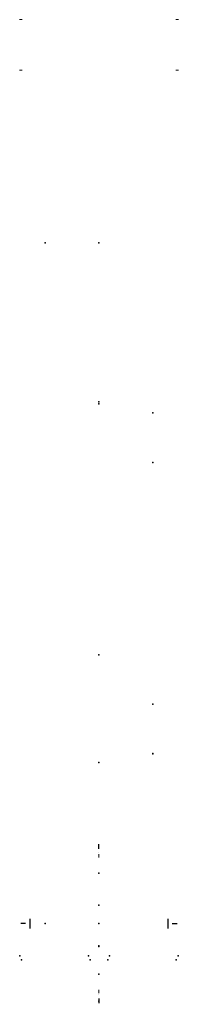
# Model space of a CAD drawing. Header units: millimetres. Extents: x -125 to 125, y -155 to 1392.
import ezdxf

# ---------------------------------------------------------------- set-up
doc = ezdxf.new("R2010")
doc.units = ezdxf.units.MM
doc.header["$LTSCALE"] = 0.5
doc.layers.get('0').update_dxf_attribs({"lineweight": 18})
for name, color, linetype in [('04___PRT_ALL_DTM_PNT_1', 7, 'Continuous'), ('04___PRT_ALL_DTM_PNT_16', 7, 'Continuous'), ('04___PRT_ALL_DTM_PNT_24', 7, 'Continuous'), ('04___PRT_ALL_DTM_PNT_25', 7, 'Continuous'), ('04___PRT_ALL_DTM_PNT_27', 7, 'Continuous'), ('04___PRT_ALL_DTM_PNT_30', 7, 'Continuous'), ('04___PRT_ALL_DTM_PNT_34', 7, 'Continuous'), ('04___PRT_ALL_DTM_PNT_36', 7, 'Continuous'), ('04___PRT_ALL_DTM_PNT_39', 7, 'Continuous'), ('04___PRT_ALL_DTM_PNT_5', 7, 'Continuous'), ('04___PRT_ALL_DTM_PNT_9', 7, 'Continuous'), ('04__ASM_ALL_DTM_PNT_10', 7, 'Continuous'), ('04__ASM_ALL_DTM_PNT_13', 7, 'Continuous'), ('04__ASM_ALL_DTM_PNT_14', 7, 'Continuous'), ('1_AXIS', 7, 'Continuous')]:
    doc.layers.add(name, color=color, linetype=linetype)

# ---------------------------------------------------------------- blocks, each defined once
blk = doc.blocks.new('1F579747C2A923473D007ED0A4E5AADC9184334E$$$B8A4396250C5687B1D31E70758B30729E1AC4426')
at = {"layer": '04__ASM_ALL_DTM_PNT_14'}
blk.add_point((0, 0, 160), dxfattribs=at)
blk = doc.blocks.new('138752')
at = {"color": 0}
blk.add_blockref('1F579747C2A923473D007ED0A4E5AADC9184334E$$$B8A4396250C5687B1D31E70758B30729E1AC4426', (0, 0), dxfattribs=at)
blk = doc.blocks.new('0E9199A492998D8E8CDD7B3341BB610389B094AB$$$C906BBC760572095F726B39B13C9EDE80CDE5667')
at = {"layer": '04___PRT_ALL_DTM_PNT_5'}
for p in [(-85, 0), (-85, -83)]:
    blk.add_point(p, dxfattribs=at)
blk = doc.blocks.new('124030')
at = {"color": 0}
blk.add_blockref('0E9199A492998D8E8CDD7B3341BB610389B094AB$$$C906BBC760572095F726B39B13C9EDE80CDE5667', (0, 0), dxfattribs=at)
blk = doc.blocks.new('2A18F79E1C47EFC5100C8E84510942C7A977EAB1$$$C906BBC760572095F726B39B13C9EDE80CDE5667')
at = {"layer": '04___PRT_ALL_DTM_PNT_1'}
for p in [(-85, 0), (-85, -83)]:
    blk.add_point(p, dxfattribs=at)
blk = doc.blocks.new('124031')
at = {"color": 0}
blk.add_blockref('2A18F79E1C47EFC5100C8E84510942C7A977EAB1$$$C906BBC760572095F726B39B13C9EDE80CDE5667', (0, 0), dxfattribs=at)
blk = doc.blocks.new('124035_AF0')
at = {"color": 0, "extrusion": (0, 0.34202, -0.939693), "rotation": 180}
blk.add_blockref('124031', (0, 140, 101), dxfattribs=at)
at = {"color": 0, "extrusion": (0, -1, 0), "rotation": 180}
blk.add_blockref('124030', (0, 140, 101), dxfattribs=at)
blk = doc.blocks.new('124035_AF1')
at = {"color": 0, "extrusion": (0, 0.34202, -0.939693), "rotation": 180}
blk.add_blockref('124031', (0, 140, 101), dxfattribs=at)
at = {"color": 0, "extrusion": (0, -1, 0), "rotation": 180}
blk.add_blockref('124030', (0, 140, 101), dxfattribs=at)
blk = doc.blocks.new('124035_AF2')
at = {"color": 0, "extrusion": (0, 0.34202, -0.939693), "rotation": 180}
blk.add_blockref('124031', (0, 140, 101), dxfattribs=at)
at = {"color": 0, "extrusion": (0, -1, 0), "rotation": 180}
blk.add_blockref('124030', (0, 140, 101), dxfattribs=at)
blk = doc.blocks.new('124035_AF3')
at = {"color": 0, "extrusion": (0, 0.34202, -0.939693), "rotation": 180}
blk.add_blockref('124031', (0, 140, 101), dxfattribs=at)
at = {"color": 0, "extrusion": (0, -1, 0), "rotation": 180}
blk.add_blockref('124030', (0, 140, 101), dxfattribs=at)
blk = doc.blocks.new('CB1FF74FCB0DDD02C7289E70A5B65062FCB8D636$$$C906BBC760572095F726B39B13C9EDE80CDE5667')
at = {"layer": '04___PRT_ALL_DTM_PNT_24'}
for p in [(0, 195), (0, -195)]:
    blk.add_point(p, dxfattribs=at)
blk = doc.blocks.new('124883')
at = {"color": 0}
blk.add_blockref('CB1FF74FCB0DDD02C7289E70A5B65062FCB8D636$$$C906BBC760572095F726B39B13C9EDE80CDE5667', (0, 0), dxfattribs=at)
blk = doc.blocks.new('0FC1AF30ED5DE9633AA48EBDA6D30E2A47F80C3B$$$C906BBC760572095F726B39B13C9EDE80CDE5667')
at = {"layer": '04___PRT_ALL_DTM_PNT_36'}
for p in [(0, 300), (0, -300)]:
    blk.add_point(p, dxfattribs=at)
blk = doc.blocks.new('124892')
at = {"color": 0}
blk.add_blockref('0FC1AF30ED5DE9633AA48EBDA6D30E2A47F80C3B$$$C906BBC760572095F726B39B13C9EDE80CDE5667', (0, 0), dxfattribs=at)
blk = doc.blocks.new('8245EED5188FFD7CC7B8DA3E4095BE298D3CA465$$$C906BBC760572095F726B39B13C9EDE80CDE5667')
at = {"layer": '04___PRT_ALL_DTM_PNT_27'}
blk.add_point((0, 25, 2), dxfattribs=at)
blk = doc.blocks.new('125076')
at = {"color": 0}
blk.add_blockref('8245EED5188FFD7CC7B8DA3E4095BE298D3CA465$$$C906BBC760572095F726B39B13C9EDE80CDE5667', (0, 0), dxfattribs=at)
blk = doc.blocks.new('124874')
at = {"color": 0}
blk.add_blockref('125076', (0, 3.2, 13.5), dxfattribs=at)
blk = doc.blocks.new('124949')
at = {"color": 0}
blk.add_blockref('124892', (0, 0), dxfattribs=at)
at = {"color": 0, "extrusion": (0, 1, 0)}
blk.add_blockref('124874', (0, 75.3, -173), dxfattribs=at)
blk = doc.blocks.new('479EE31118D5F073AE546678AA6D4B4981C71B8C$$$C906BBC760572095F726B39B13C9EDE80CDE5667')
at = {"layer": '04___PRT_ALL_DTM_PNT_39'}
for p in [(0, 177.2, -253), (0, 0), (0, 0)]:
    blk.add_point(p, dxfattribs=at)
blk = doc.blocks.new('126055_AF17')
at = {"color": 0}
blk.add_blockref('479EE31118D5F073AE546678AA6D4B4981C71B8C$$$C906BBC760572095F726B39B13C9EDE80CDE5667', (0, 0), dxfattribs=at)
blk = doc.blocks.new('124962_AF0')
at = {"color": 0, "extrusion": (-0.087156, -0.340719, -0.936117), "rotation": 166.5336097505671}
blk.add_blockref('124883', (-108.1, -400.8, -135), dxfattribs=at)
at = {"color": 0, "extrusion": (0, 0, -1)}
blk.add_blockref('124035_AF2', (0, 101), dxfattribs=at)
at = {"color": 0, "extrusion": (0, 0.34202, 0.939693)}
blk.add_blockref('126055_AF17', (0, -219.9, 135.5), dxfattribs=at)
at = {"color": 0, "extrusion": (0, 0.939693, -0.34202), "rotation": 180}
blk.add_blockref('124035_AF3', (0, 34.5, 94.9), dxfattribs=at)
at = {"color": 0, "extrusion": (0, -1, 0), "rotation": 180}
blk.add_blockref('124949', (0, -425), dxfattribs=at)
blk = doc.blocks.new('D7B0DCD662F856211AB25E560924863F1393B1F8$$$B8A4396250C5687B1D31E70758B30729E1AC4426')
at = {"layer": '04__ASM_ALL_DTM_PNT_13'}
for p in [(0, 270), (-79.5, 0), (79.5, 0)]:
    blk.add_point(p, dxfattribs=at)
blk = doc.blocks.new('1E0D89B704B15EB21831D568542FA5B396DFAE3B$$$C906BBC760572095F726B39B13C9EDE80CDE5667')
at = {"color": 252, "true_color": 0x8a9399}
blk.add_line((0, 0, -210), (-5, 0, -210), dxfattribs=at)
blk = doc.blocks.new('142700')
at = {"color": 0}
blk.add_blockref('1E0D89B704B15EB21831D568542FA5B396DFAE3B$$$C906BBC760572095F726B39B13C9EDE80CDE5667', (0, 0), dxfattribs=at)
blk = doc.blocks.new('C64AF3A7038687DF2EC3D7234CAD789B1CC51D22$$$B8A4396250C5687B1D31E70758B30729E1AC4426')
at = {"layer": '04__ASM_ALL_DTM_PNT_10'}
blk.add_point((0, 0, -49), dxfattribs=at)
blk = doc.blocks.new('2983B62366643C3C9E0A223E41BFFA06D2CFF818$$$C906BBC760572095F726B39B13C9EDE80CDE5667')
at = {"layer": '04___PRT_ALL_DTM_PNT_34'}
for p in [(0, 80, -15), (0, -80, -15)]:
    blk.add_point(p, dxfattribs=at)
blk = doc.blocks.new('199-808-160')
at = {"color": 0}
blk.add_blockref('2983B62366643C3C9E0A223E41BFFA06D2CFF818$$$C906BBC760572095F726B39B13C9EDE80CDE5667', (0, 0), dxfattribs=at)
blk = doc.blocks.new('74C15D33F9AF2C13420265ACB6A3EF6142C16E76$$$C906BBC760572095F726B39B13C9EDE80CDE5667')
at = {"layer": '04___PRT_ALL_DTM_PNT_30'}
for p in [(-17.8, 57.7, -39.7), (117.8, 57.7, -39.7), (-20.5, 26.1, -44.1), (120.5, 26.1, -44.1)]:
    blk.add_point(p, dxfattribs=at)
blk = doc.blocks.new('142440')
at = {"color": 0}
blk.add_blockref('74C15D33F9AF2C13420265ACB6A3EF6142C16E76$$$C906BBC760572095F726B39B13C9EDE80CDE5667', (0, 0), dxfattribs=at)
blk = doc.blocks.new('7CADA48BE6BADA0948FF8E412AF8BAFC510C067A$$$C906BBC760572095F726B39B13C9EDE80CDE5667')
at = {"layer": '04___PRT_ALL_DTM_PNT_25'}
for p in [(-17.8, 57.7, -39.7), (117.8, 57.7, -39.7), (-20.5, 26.1, -44.1), (120.5, 26.1, -44.1)]:
    blk.add_point(p, dxfattribs=at)
blk = doc.blocks.new('142441')
at = {"color": 0}
blk.add_blockref('7CADA48BE6BADA0948FF8E412AF8BAFC510C067A$$$C906BBC760572095F726B39B13C9EDE80CDE5667', (0, 0), dxfattribs=at)
blk = doc.blocks.new('142858')
at = {"color": 0}
for name in ['199-808-160', 'C64AF3A7038687DF2EC3D7234CAD789B1CC51D22$$$B8A4396250C5687B1D31E70758B30729E1AC4426']:
    blk.add_blockref(name, (0, 0), dxfattribs=at)
at = {"color": 0, "extrusion": (0, -1, 0)}
for name, p in [('142440', (-104, -150.7)), ('142441', (4, -150.7))]:
    blk.add_blockref(name, p, dxfattribs=at)
blk = doc.blocks.new('E958B95BA862372D77365B04D99A9B10480FDC14$$$C906BBC760572095F726B39B13C9EDE80CDE5667')
at = {"layer": '04___PRT_ALL_DTM_PNT_16'}
for p in [(0, 204.9, -36.1), (0, 0), (0, 0)]:
    blk.add_point(p, dxfattribs=at)
blk = doc.blocks.new('126056_AF0')
at = {"color": 0}
blk.add_blockref('E958B95BA862372D77365B04D99A9B10480FDC14$$$C906BBC760572095F726B39B13C9EDE80CDE5667', (0, 0), dxfattribs=at)
blk = doc.blocks.new('45C88256C58DC1FA0BA8803AAE8BF9BF66508942$$$C906BBC760572095F726B39B13C9EDE80CDE5667')
at = {"layer": '1_AXIS', "color": 250, "true_color": 0x272727}
for p, q in [((7.5, 0), (-7.5, 0)), ((0, 0, 6.5), (0, 0, 14))]:
    blk.add_line(p, q, dxfattribs=at)
blk = doc.blocks.new('143004')
at = {"color": 0}
blk.add_blockref('45C88256C58DC1FA0BA8803AAE8BF9BF66508942$$$C906BBC760572095F726B39B13C9EDE80CDE5667', (0, 0), dxfattribs=at)
blk = doc.blocks.new('142481')
at = {"color": 0, "extrusion": (0.34202, 0.939693, 0), "rotation": 90}
blk.add_blockref('142858', (106.7, 0, 443.8), dxfattribs=at)
at = {"color": 0, "extrusion": (-1, 0, 0), "rotation": 90}
blk.add_blockref('126056_AF0', (-206.3, 0), dxfattribs=at)
at = {"color": 0, "extrusion": (0, 0, -1)}
blk.add_blockref('143004', (0, 312, 109), dxfattribs=at)
at = {"color": 0}
for name, p in [('143004', (0, 312, 109)), ('D7B0DCD662F856211AB25E560924863F1393B1F8$$$B8A4396250C5687B1D31E70758B30729E1AC4426', (0, 0))]:
    blk.add_blockref(name, p, dxfattribs=at)
at = {"color": 0, "extrusion": (-1, 0, 0)}
blk.add_blockref('143004', (-210, 0, 111), dxfattribs=at)
at = {"color": 0, "extrusion": (1, 0, 0)}
blk.add_blockref('143004', (210, 0, 111), dxfattribs=at)
at = {"color": 0, "extrusion": (0, -1, 0)}
blk.add_blockref('142700', (-104, 0), dxfattribs=at)
at = {"color": 0, "extrusion": (0, -1, 0), "rotation": 180}
blk.add_blockref('142700', (104, 0), dxfattribs=at)
blk = doc.blocks.new('65EFA1728A1870E3212A728703F82E0A71596AD2$$$C906BBC760572095F726B39B13C9EDE80CDE5667')
at = {"layer": '04___PRT_ALL_DTM_PNT_9'}
for p in [(0, 174.9, -249.8), (0, 0), (0, 0)]:
    blk.add_point(p, dxfattribs=at)
blk = doc.blocks.new('126055_AF18')
at = {"color": 0}
blk.add_blockref('65EFA1728A1870E3212A728703F82E0A71596AD2$$$C906BBC760572095F726B39B13C9EDE80CDE5667', (0, 0), dxfattribs=at)
blk = doc.blocks.new('308DF8411924EC931F964FF993F4CF20185AE37D$$$C906BBC760572095F726B39B13C9EDE80CDE5667')
at = {"color": 250, "true_color": 0x272727}
for p, q in [((134.3, -107.1, -2), (134.3, -107.1, 2)), ((213.7, -211.3, -2), (213.7, -211.3, 2))]:
    blk.add_line(p, q, dxfattribs=at)
blk = doc.blocks.new('123045')
at = {"color": 0}
blk.add_blockref('308DF8411924EC931F964FF993F4CF20185AE37D$$$C906BBC760572095F726B39B13C9EDE80CDE5667', (0, 0), dxfattribs=at)
blk = doc.blocks.new('124365')
at = {"color": 0, "extrusion": (1, 0, 0), "rotation": 180}
for p in [(4, -4, -123), (4, -4, 123)]:
    blk.add_blockref('123045', p, dxfattribs=at)
blk = doc.blocks.new('124973')
at = {"color": 0, "extrusion": (1, 0, 0)}
blk.add_blockref('142481', (1069.8, 585.1), dxfattribs=at)
at = {"color": 0, "extrusion": (0, 0.939693, -0.34202)}
blk.add_blockref('124962_AF0', (0, 408.1, 845.7), dxfattribs=at)
at = {"color": 0, "extrusion": (0, 0, -1)}
blk.add_blockref('124035_AF0', (0, 101, -290), dxfattribs=at)
at = {"color": 0, "extrusion": (0, 0.34202, 0.939693)}
blk.add_blockref('126055_AF18', (0, -117.3, 408.1), dxfattribs=at)
at = {"color": 0, "extrusion": (0, 0.939693, -0.34202), "rotation": 180}
blk.add_blockref('124035_AF1', (0, 307.1, -4.3), dxfattribs=at)
at = {"color": 0, "rotation": 180}
blk.add_blockref('138752', (0, 0, 12), dxfattribs=at)
at = {"color": 0}
blk.add_blockref('124365', (0, -141), dxfattribs=at)

msp = doc.modelspace()

# ---------------------------------------------------------------- block references
at = {"extrusion": (1.22465e-16, -1.49976e-32, -1), "rotation": 180}
msp.add_blockref('124973', (0, 1041.5, -853.9), dxfattribs=at)

doc.saveas('drawing.dxf')
